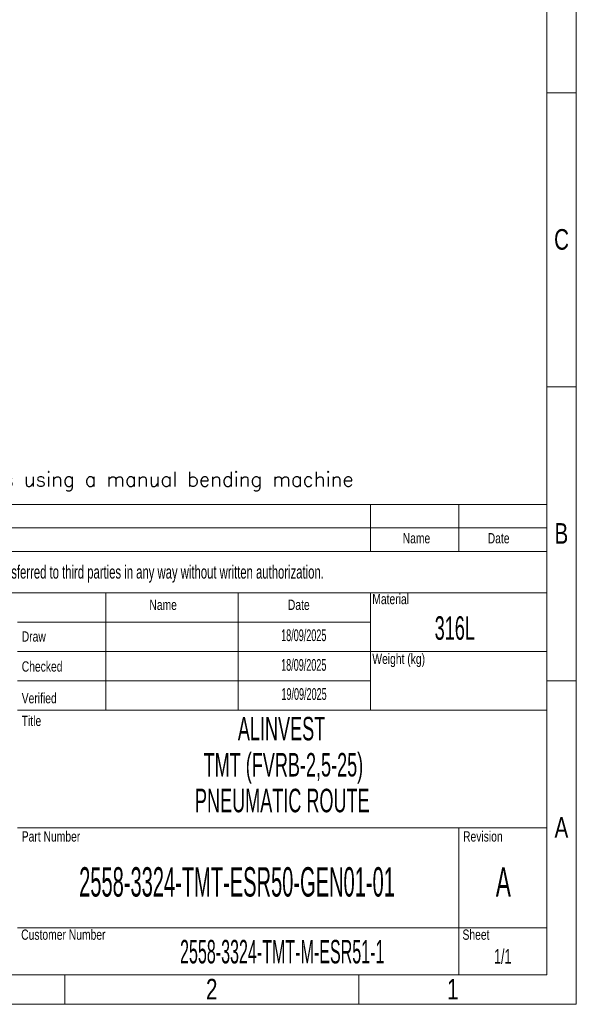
# Model space of a CAD drawing. Header units: millimetres. Extents: x 136540 to 167986, y -160244 to -137782.
# Tile 13 of 14: x 162801 to 167986, y -160244 to -151071. Entities that reach past the tile are written whole.
import ezdxf

# ---------------------------------------------------------------- set-up
doc = ezdxf.new("R2010")
doc.units = ezdxf.units.MM
doc.header["$LTSCALE"] = 0.25
doc.layers.add('SLD-0', color=179, linetype='Continuous')
doc.styles.add('AdskIsoMetric', font='romans.shx')
doc.styles.add('SLDTEXTSTYLE0', font='TXT', dxfattribs={"width": 0.510549})
doc.styles.add('SLDTEXTSTYLE1', font='TXT', dxfattribs={"width": 0.574367})
doc.styles.add('SLDTEXTSTYLE2', font='TXT', dxfattribs={"width": 0.638186})
doc.styles.add('SLDTEXTSTYLE3', font='TXT', dxfattribs={"width": 0.75})

# ---------------------------------------------------------------- blocks, each defined once
blk = doc.blocks.new('cajetin')
at = {"color": 7, "linetype": 'Continuous', "lineweight": 18}
for p, q in [((861, 615), (861, 0)), ((853.5, 607.5), (853.5, 7.5)), ((853.5, 232.5), (861, 232.5)), ((853.5, 157.5), (861, 157.5)), ((853.5, 82.5), (861, 82.5)), ((853.5, 7.5), (7.5, 7.5)), ((730.5, 7.5), (730.5, 0)), ((805.5, 7.5), (805.5, 0)), ((861, 0), (0, 0))]:
    blk.add_line(p, q, dxfattribs=at)
at = {"color": 7, "linetype": 'Continuous', "lineweight": 0, "char_height": 5.25, "attachment_point": 2, "style": 'SLDTEXTSTYLE3'}
for s, insert in [('C', (857.23, 197.74)), ('B', (857.19, 122.74)), ('A', (857.2, 47.74)), ('2', (768.01, 6.49)), ('1', (829.51, 6.49))]:
    blk.add_mtext(s, dxfattribs=dict(at, insert=insert))

msp = doc.modelspace()

# ---------------------------------------------------------------- linework, layer by layer
at = {"color": 7, "linetype": 'Continuous', "lineweight": 18}
for p, q in [((157851.2, -155587.6), (167712.5, -155587.6)), ((166069, -155587.6), (166069, -156025.9)), ((166890.8, -155587.6), (166890.8, -156025.9)), ((167712.5, -155587.6), (167712.5, -159970.4)), ((157851.2, -155806.8), (167712.5, -155806.8)), ((157851.2, -156025.9), (167712.5, -156025.9)), ((157851.2, -156409.4), (167712.5, -156409.4)), ((163603.7, -156409.4), (163603.7, -157505.1)), ((164836.3, -156409.4), (164836.3, -157505.1)), ((166069, -156409.4), (166069, -156683.3)), ((166069, -156683.3), (162781.9, -156683.3)), ((166069, -156683.3), (166069, -156957.3)), ((166069, -156957.3), (162781.9, -156957.3)), ((166069, -156957.3), (166069, -157231.2)), ((166069, -156957.3), (167712.5, -156957.3)), ((166069, -157231.2), (162781.9, -157231.2)), ((166069, -157231.2), (166069, -157505.1)), ((162781.9, -157505.1), (163603.7, -157505.1)), ((163603.7, -157505.1), (164836.3, -157505.1)), ((164836.3, -157505.1), (166069, -157505.1)), ((166069, -157505.1), (167712.5, -157505.1)), ((162781.9, -158600.8), (167712.5, -158600.8)), ((166890.8, -158600.8), (166890.8, -159970.4)), ((162781.9, -159532.2), (167712.5, -159532.2)), ((157851.2, -159970.4), (167712.5, -159970.4))]:
    msp.add_line(p, q, dxfattribs=at)

# ---------------------------------------------------------------- block references
at = {"xscale": 36.5234375, "yscale": 36.5234375, "zscale": 36.5234375}
msp.add_blockref('cajetin', (136539.8, -160244.4), dxfattribs=at)

# ---------------------------------------------------------------- texts
at = {"insert": (157985, -155284.4), "char_height": 135, "attachment_point": 1, "style": 'AdskIsoMetric'}
msp.add_mtext_dynamic_manual_height_columns('**The elbows will be manufactured from bent pipes using a manual bending machine', width=214975.278, gutter_width=675, heights=[0], dxfattribs=at)
at = {"color": 7, "linetype": 'Continuous', "lineweight": 0}
for s, insert, char_height, attachment_point, style in [('Name', (166497.5, -155854.1), 95.87, 2, 'SLDTEXTSTYLE3'), ('Date', (167262.6, -155854.1), 95.87, 2, 'SLDTEXTSTYLE3'), ('Name', (164009.3, -156474.5), 95.87, 1, 'SLDTEXTSTYLE3'), ('Date', (165299.6, -156474.5), 95.87, 1, 'SLDTEXTSTYLE3'), ('Material', (166086, -156420.6), 95.87, 1, 'SLDTEXTSTYLE3'), ('Draw', (162820.2, -156769.7), 95.87, 1, 'SLDTEXTSTYLE3'), ('Checked', (162820.2, -157048.9), 95.87, 1, 'SLDTEXTSTYLE3'), ('Weight (kg)', (166086, -156977.9), 95.874, 1, 'SLDTEXTSTYLE3'), ('Verified', (162820.2, -157344.3), 95.87, 1, 'SLDTEXTSTYLE3'), ('Title', (162820.2, -157555.8), 95.87, 1, 'SLDTEXTSTYLE3'), ('ALINVEST', (165240.5, -157566.4), 219.14, 2, 'SLDTEXTSTYLE1'), ('Part Number', (162820.2, -158632.3), 95.874, 1, 'SLDTEXTSTYLE3'), ('Revision', (166931.5, -158632.3), 95.87, 1, 'SLDTEXTSTYLE3'), ('2558-3324-TMT-ESR50-GEN01-01', (164825.7, -158966.9), 273.926, 2, 'SLDTEXTSTYLE0'), ('Customer Number', (162814.9, -159547.3), 95.874, 1, 'SLDTEXTSTYLE3'), ('Sheet', (166926.2, -159547.3), 95.87, 1, 'SLDTEXTSTYLE3'), ('{\\W0.510549;2558-3324-TMT-M-ESR51-1}', (165246.9, -159644.4), 219.141, 2, 'SLDTEXTSTYLE0')]:
    msp.add_mtext(s, dxfattribs=dict(at, insert=insert, char_height=char_height, attachment_point=attachment_point, style=style))
at = {"layer": 'SLD-0', "color": 7, "attachment_point": 2}
for s, insert, char_height, style in [('This drawing is property of INSERTEC. Must not be copier or transferred to third parties in any way without written authorization.', (162652.6, -156155.2), 123.2666, 'SLDTEXTSTYLE2'), ('316L', (166854.3, -156629.2), 219.14, 'SLDTEXTSTYLE1'), ('18/09/2025', (165447.6, -156751.2), 109.57, 'SLDTEXTSTYLE1'), ('18/09/2025', (165447.6, -157027.6), 109.57, 'SLDTEXTSTYLE1'), ('19/09/2025', (165450.1, -157299), 109.57, 'SLDTEXTSTYLE1'), ('TMT (FVRB-2,5-25)', (165257.8, -157902.9), 219.141, 'SLDTEXTSTYLE1'), ('PNEUMATIC ROUTE', (165247.5, -158236), 219.141, 'SLDTEXTSTYLE1'), ('A', (167306.8, -158967.6), 273.9, 'SLDTEXTSTYLE1'), ('1/1', (167301.4, -159729.3), 136.96, 'SLDTEXTSTYLE2')]:
    msp.add_mtext(s, dxfattribs=dict(at, insert=insert, char_height=char_height, style=style))

doc.saveas('drawing.dxf')
